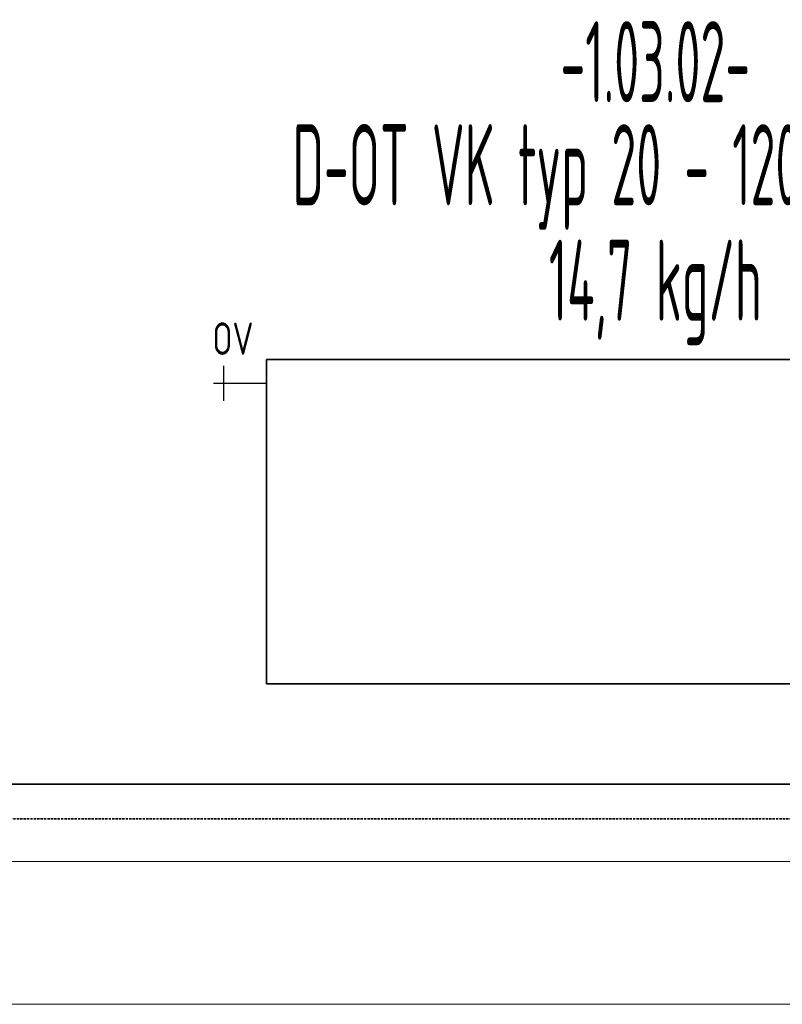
# Model space of a CAD drawing. Header units: millimetres. Extents: x 1279 to 58476, y -6899 to 74987.
# Tile 94 of 157: x 27225 to 28401, y -6899 to -5381. Entities that reach past the tile are written whole.
import ezdxf
from ezdxf.enums import TextEntityAlignment as Align

# ---------------------------------------------------------------- set-up
doc = ezdxf.new("R2010")
doc.units = ezdxf.units.MM
for name, pattern in [('phl_thick', [0]), ('VERDECKT', [9.525, 6.35, -3.175]), ('ČÁRKOVANÁ', [0.75, 0.5, -0.25])]:
    doc.linetypes.add(name, pattern=pattern)
for name, color, linetype, lineweight in [('JS_VYT_POPIS - OBECNĚ', 7, 'Continuous', 5), ('UT_POTRUBI - ZPÁTEČKA', 5, 'ČÁRKOVANÁ', 35), ('UT_SCHÉMA_POPIS', 7, 'VERDECKT', 5), ('UT_SCHÉMA_PŘÍVOD', 10, 'Continuous', 35), ('UT_SCHÉMA_SYMBOLY', 7, 'Continuous', 25), ('UT_ZAŘÍZENÍ - OT', 3, 'Continuous', 35), ('VZT_50 POPIS - OBECNE', 7, 'Continuous', 5)]:
    doc.layers.add(name, color=color, linetype=linetype, lineweight=lineweight)
doc.styles.add('ISO 2.5', font='isocp.shx', dxfattribs={"width": 0.8, "height": 2.5})
doc.styles.add('VZT_POPIS', font='isocp.shx', dxfattribs={"width": 0.6, "height": 125})

msp = doc.modelspace()

# ---------------------------------------------------------------- linework, layer by layer
at = {"layer": 'UT_POTRUBI - ZPÁTEČKA', "ltscale": 7}
msp.add_line((24165.2, -6612.8), (28738.9, -6612.8), dxfattribs=at)
at = {"layer": 'UT_SCHÉMA_PŘÍVOD'}
msp.add_line((28671.8, -6559.6), (24299.9, -6559.6), dxfattribs=at)
at = {"layer": 'UT_SCHÉMA_SYMBOLY'}
for p, q in [((27540, -5968.5), (27540, -5914.5)), ((27524, -5941.5), (27605.8, -5941.5))]:
    msp.add_line(p, q, dxfattribs=at)
at = {"layer": 'UT_ZAŘÍZENÍ - OT', "linetype": 'Continuous'}
for p, q in [((27605.8, -6405), (27605.8, -5905)), ((27605.8, -5905), (28805.8, -5905)), ((28805.8, -6405), (27605.8, -6405))]:
    msp.add_line(p, q, dxfattribs=at)
at = {"layer": 'VZT_50 POPIS - OBECNE', "linetype": 'phl_thick'}
for p, q in [((1278.8, -6679), (35150.3, -6679)), ((7635.5, -6679), (52959, -6679)), ((1278.8, -6899), (35150.3, -6899)), ((7635.5, -6899), (52959, -6899))]:
    msp.add_line(p, q, dxfattribs=at)

# ---------------------------------------------------------------- texts
at = {"layer": 'JS_VYT_POPIS - OBECNĚ', "style": 'VZT_POPIS', "width": 0.5}
for s, p in [('-1.03.02-', (28205.3, -5445.7)), ('D-OT VK typ 20 - 1200*500 mm', (28205.3, -5604.6)), ('14,7 kg/h', (28205.3, -5782.6))]:
    msp.add_text(s, height=125, dxfattribs=at).set_placement(p, align=Align.MIDDLE_CENTER)
at = {"layer": 'UT_SCHÉMA_POPIS', "style": 'ISO 2.5', "width": 0.8}
msp.add_text('OV', height=50, dxfattribs=at).set_placement((27522.4, -5872.7), align=Align.MIDDLE_LEFT)

doc.saveas('drawing.dxf')
